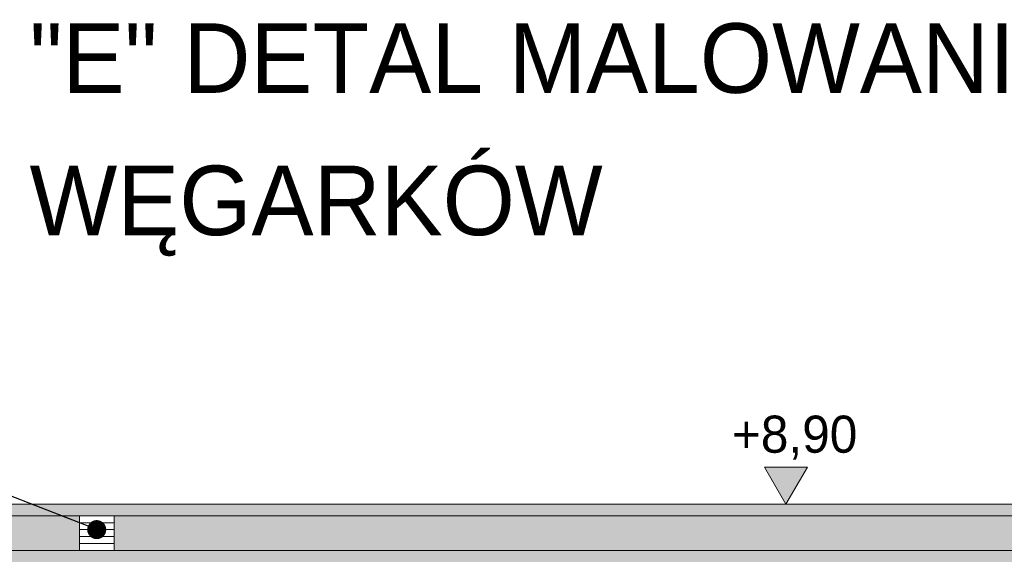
# Model space of a CAD drawing. Extents: x -366324 to -207045, y 68808 to 138616.
# Tile 7 of 170: x -349714 to -345464, y 87685 to 89999. Entities that reach past the tile are written whole.
import ezdxf

# ---------------------------------------------------------------- set-up
doc = ezdxf.new("R2010")
doc.units = 0
doc.header["$MEASUREMENT"] = 0
for name, color, linetype, lineweight in [('A-Opisy_Nr_Pióra__21', 7, 'Continuous', 9), ('Arch kolorystyka_Nr_Pióra__41', 7, 'Continuous', 15), ('Arch kominy_Nr_Pióra__21', 7, 'Continuous', 9), ('Arch opisy_Nr_Pióra__21', 7, 'Continuous', 9), ('Arch wykończenie_Nr_Pióra__21', 7, 'Continuous', 9), ('Arch wymiary_Nr_Pióra__21', 7, 'Continuous', 9), ('Istniejące kominy_Nr_Pióra__21', 7, 'Continuous', 9)]:
    doc.layers.add(name, color=color, linetype=linetype, lineweight=lineweight)
doc.layers.add('Arch rynny_Nr_Pióra__81', color=7, linetype='Continuous', lineweight=9, true_color=0x5d5d5d)
doc.layers.add('Arch wymiary', color=7, linetype='Continuous')
doc.styles.add('GENERATED_STYLE_1', font='txt')
doc.styles.add('GENERATED_STYLE_3', font='txt')
doc.dimstyles.new('GENERATED_STYLE__9', dxfattribs={"dimtxt": 0.18, "dimasz": 164.16, "dimexe": 0.18, "dimexo": 0.0625, "dimgap": 0.09, "dimtad": 0, "dimtih": 1, "dimtoh": 1, "dimdec": 4, "dimzin": 0, "dimdsep": 46, "dimcen": 0.09, "dimadec": 0, "dimazin": 0, "dimtfac": 1, "dimtdec": 4, "dimtmove": 0, "dimatfit": 3, "dimldrblk": 'ARROWHEAD_11', "dimfxl": 0, "dimtolj": 1, "dimtzin": 0, "dimarcsym": 0})

# ---------------------------------------------------------------- blocks, each defined once
blk = doc.blocks.new('Wymiary_22', base_point=(-346406.8, 87909.6))
at = {"layer": 'Arch wymiary_Nr_Pióra__21', "linetype": 'Continuous'}
blk.add_hatch(color=256, dxfattribs=at).paths.add_polyline_path([(-346406.8, 87909.6), (-346499.6, 88069.6), (-346314, 88069.6)], flags=0)
for p, q in [((-346406.8, 87909.6), (-346499.6, 88069.6)), ((-346499.6, 88069.6), (-346314, 88069.6)), ((-346314, 88069.6), (-346406.8, 87909.6)), ((-346406.8, 87909.6), (-346526.8, 87909.6)), ((-346406.8, 87909.6), (-346286.8, 87909.6))]:
    blk.add_line(p, q, dxfattribs=at)
at = {"layer": 'Arch wymiary_Nr_Pióra__21', "insert": (-346640.2, 88101.6), "char_height": 160, "attachment_point": 7, "style": 'GENERATED_STYLE_1'}
blk.add_mtext('{+8,90}', dxfattribs=at)
blk = doc.blocks.new('ARROWHEAD_11')
at = {"color": 0, "linetype": 'Continuous', "lineweight": 0}
blk.add_line((0, 0), (-1, 0), dxfattribs=at)
at = {"color": 0, "linetype": 'Continuous', "lineweight": 0, "const_width": 0.25, "flags": 128}
blk.add_lwpolyline([(-0.125, 0, 1), (0.125, 0, 1)], format="xyb", close=True, dxfattribs=at)

msp = doc.modelspace()

# ---------------------------------------------------------------- hatches: boundary and pattern name
at = {"layer": 'Arch kolorystyka_Nr_Pióra__41', "linetype": 'Continuous'}
for points in [[(-356196.7, 87859.6), (-342436.7, 87859.6), (-342436.7, 87909.6), (-356196.7, 87909.6)], [(-349456.7, 87709.6), (-349756.7, 87709.6), (-349756.7, 87859.6), (-349456.7, 87859.6)], [(-342536.7, 87709.6), (-349306.7, 87709.6), (-349306.7, 87859.6), (-342536.7, 87859.6)], [(-342436.7, 87659.6), (-356196.7, 87659.6), (-356196.7, 87709.6), (-342436.7, 87709.6)]]:
    msp.add_hatch(color=256, dxfattribs=at).paths.add_polyline_path(points, flags=0)

# ---------------------------------------------------------------- linework, layer by layer
at = {"layer": 'Arch kominy_Nr_Pióra__21', "linetype": 'Continuous'}
for p, q in [((-349456.7, 87709.6), (-349456.7, 87859.6)), ((-349306.7, 87709.6), (-349306.7, 87859.6))]:
    msp.add_line(p, q, dxfattribs=at)
at = {"layer": 'Arch rynny_Nr_Pióra__81', "linetype": 'Continuous'}
for p, q in [((-342536.7, 87859.6), (-356096.7, 87859.6)), ((-342536.7, 87709.6), (-356096.7, 87709.6))]:
    msp.add_line(p, q, dxfattribs=at)
at = {"layer": 'Arch wykończenie_Nr_Pióra__21', "linetype": 'Continuous'}
msp.add_line((-342436.7, 87909.6), (-356196.7, 87909.6), dxfattribs=at)
at = {"layer": 'Istniejące kominy_Nr_Pióra__21', "linetype": 'Continuous'}
for p, q in [((-349456.7, 87829.6), (-349306.7, 87829.6)), ((-349456.7, 87799.6), (-349306.7, 87799.6)), ((-349456.7, 87769.6), (-349306.7, 87769.6)), ((-349456.7, 87739.6), (-349306.7, 87739.6))]:
    msp.add_line(p, q, dxfattribs=at)

# ---------------------------------------------------------------- block references
at = {"layer": 'Arch wymiary', "linetype": 'Continuous'}
msp.add_blockref('Wymiary_22', (-346406.8, 87909.6), dxfattribs=at)

# ---------------------------------------------------------------- texts
at = {"layer": 'Arch opisy_Nr_Pióra__21', "linetype": 'Continuous', "insert": (-349671.7, 89983.7), "char_height": 300, "width": 5177.731, "attachment_point": 1, "line_spacing_factor": 1.227568, "style": 'GENERATED_STYLE_3'}
msp.add_mtext('{"E" DETAL MALOWANIA WĘGARKÓW}', dxfattribs=at)

# ---------------------------------------------------------------- leaders
at = {"layer": 'A-Opisy_Nr_Pióra__21', "linetype": 'Continuous', "annotation_type": 0, "has_hookline": 1, "hookline_direction": 1, "text_width": 2857.1}
msp.add_leader([(-349381.7, 87799.6), (-352171.1, 88886.6), (-352544.7, 88886.6)], dimstyle='GENERATED_STYLE__9', dxfattribs=at)

doc.saveas('drawing.dxf')
